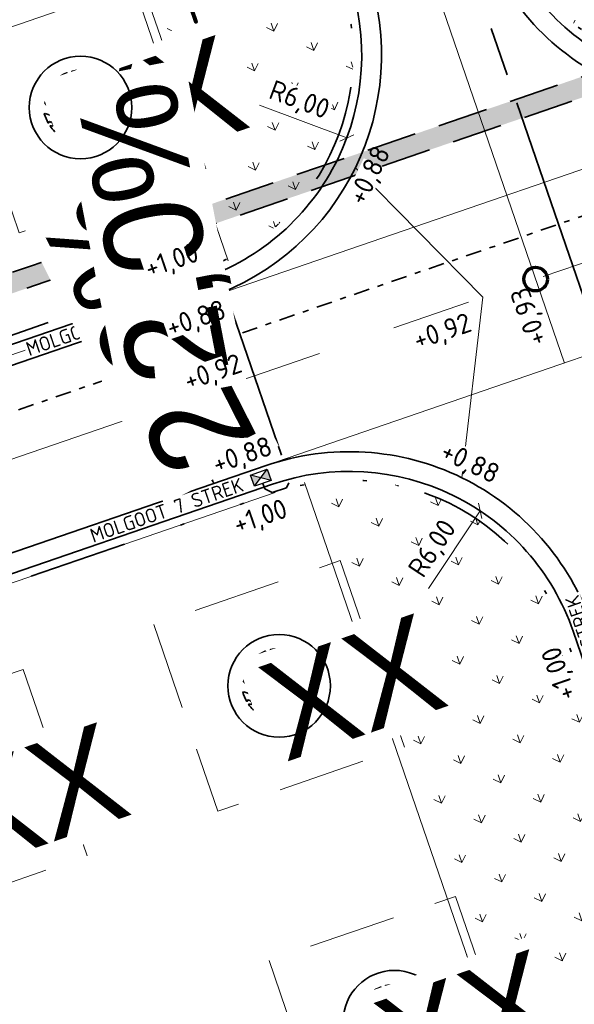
# Model space of a CAD drawing. Header units: metres. Extents: x 264779 to 275389, y 575281 to 580396.
# Tile 125 of 174: x 265442 to 265456, y 576994 to 577019. Entities that reach past the tile are written whole.
import ezdxf
from ezdxf.enums import TextEntityAlignment as Align

# ---------------------------------------------------------------- set-up
doc = ezdxf.new("R2018")
doc.units = ezdxf.units.M
doc.set_wipeout_variables(frame=1)
for name, pattern in [('AM-AS', [16, 10, -2, 2, -2]), ('B-WE-RI-HWA_HUISAANSLUITING_PVC_125-G', [10, 3.25, -0.75, 1.25, -0.75, 1.25, -0.75, 1.25, -0.75]), ('B-WE-RI-HWA_PVC_315-G', [10, 2, -1.125, 0.75, -1.125, 2, -1.125, 0.75, -1.125]), ('B-WE-VH-KANTOPSLUITING_TROTTOIRBAND_RWS_[AFMETINGEN1]-G', [10, 2.5, -1.5, 0, -1.5, 0, -1.5, 0, -1.5, 0, -1.5]), ('DASHED', [19.049999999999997, 12.7, -6.35]), ('HIDDEN', [9.524999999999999, 6.35, -3.175]), ('XX-CENTER', [8, 5, -1, 1, -1])]:
    doc.linetypes.add(name, pattern=pattern)
for name, color, linetype, lineweight in [('N-CO-AM-AS-G', 10, 'AM-AS', 9), ('N-OI-RI-ALGEMEEN-B.O.B.-T25', 7, 'Continuous', 25), ('N-OI-RI-ALGEMEEN-INFORMATIE-T25', 7, 'Continuous', 25), ('N-OI-RI-ALGEMEEN-VERHANG-T25', 7, 'Continuous', 25), ('N-WA-RI-DETAIL1-G', 1, 'HIDDEN', 18), ('N-WE-KL-TRACE-A', 7, 'Continuous', 25), ('N-WE-KL-TRACE-G', 7, 'DASHED', 35), ('N-WE-VH-GOOT_SBS-G', 40, 'Continuous', 35), ('N-WE-VH-KANTOPSLUITING_TROTTOIRBAND_RWS_110-220x250-G', 60, 'B-WE-VH-KANTOPSLUITING_TROTTOIRBAND_RWS_[AFMETINGEN1]-G', 35), ('N-WE-VH-KNIKLIJN_AANDUIDING-G', 30, 'Continuous', 18), ('N-WE-VH-VERHARDING_STRAATBAKSTEEN_DIKFORMAAT_KEPER-G', 40, 'Continuous', 35), ('N-XX-AL-HOOGTELABEL-T25-M', 7, 'Continuous', 25), ('X-XX-AL-AANPIJLING-T25', 7, 'Continuous', 25), ('X-XX-AL-PROFIELLIJN-S', 7, 'Continuous', 25), ('X-XX-AL-T18-1000', 10, 'Continuous', 18), ('X-XX-AL-VERKANTING_DAKPROFIEL-S', 7, 'Continuous', 25), ('X-XX-AL-VERWIJZING_DOORSNEDE-G', 7, 'XX-CENTER', 35)]:
    doc.layers.add(name, color=color, linetype=linetype, lineweight=lineweight)
for name, color, linetype, lineweight, true_color in [('N-GV-GR-BOOM-S', 7, 'Continuous', 35, 0x00a500), ('N-GV-GR-GRAS_BERMKRUIDENMENGSEL-A', 7, 'Continuous', 18, 0x00a500), ('N-OI-RI-BELUCHTINGSDRAINAGE_PVC_160-G', 3, 'B-WE-RI-DRAINAGE_PVC_160-G', 35, 0x00ff00), ('N-OI-RI-HWA_KOLKAANSLUITING_PVC_160-G', 150, 'B-WE-RI-HWA_HUISAANSLUITING_PVC_125-G', 35, 0x007fff), ('N-OI-RI-HWA_PVC_315-G', 150, 'B-WE-RI-HWA_PVC_315-G', 35, 0x007fff), ('N-WE-RI-HWA_KOLK-S', 150, 'Continuous', 25, 0x007fff)]:
    doc.layers.add(name, color=color, linetype=linetype, lineweight=lineweight, true_color=true_color)
doc.layers.add('X-XX-AL-HULPLAAG-G', color=6, linetype='Continuous', lineweight=18, plot=False)
doc.layers.add('X-XX-AL-T70-250', color=210, linetype='Continuous', lineweight=70, plot=False)
doc.styles.add('NLCS-ISO', font='NLCS-ISO.ttf')
doc.styles.add('NLCS-ISO-ANNOTATIVE-T18', font='NLCS-ISO.ttf', dxfattribs={"height": 1.8})
doc.styles.add('NLCS-ISO-ANNOTATIVE-T25', font='NLCS-ISO.ttf', dxfattribs={"height": 2.5})
doc.styles.add('NLCS-ISO-M1000-T25', font='NLCS-ISO.ttf', dxfattribs={"height": 2.5})
doc.styles.get("Standard").update_dxf_attribs({"font": 'arial.ttf'})
doc.linetypes.add('B-WE-RI-DRAINAGE_PVC_160-G', pattern='A,10.25,-3,[160,NLCS.shx,S=0.25,R=0,X=0,Y=0],-3.5,["o",Standard,S=1,R=0,X=-0.35,Y=-0.35],-3.25', length=20)
doc.dimstyles.new('NLCS-ANNOTATIVE-T25-SCHRAP', dxfattribs={"dimtxt": 2.5, "dimasz": 1.4, "dimexe": 2, "dimexo": 2, "dimgap": 0.7, "dimtad": 1, "dimzin": 0, "dimtxsty": 'NLCS-ISO-ANNOTATIVE-T25', "dimblk": 'OBLIQUE', "dimcen": 2.5, "dimdle": 2, "dimclrd": 256, "dimclre": 256, "dimclrt": 256, "dimadec": 1, "dimazin": 0, "dimtfac": 1, "dimtofl": 0, "dimtmove": 1, "dimatfit": 0, "dimldrblk": 'OBLIQUE', "dimfxl": 2, "dimfxlon": 1, "dimtfillclr": 256, "dimtolj": 1, "dimtzin": 0, "dimlwd": 18, "dimlwe": 18, "dimarcsym": 0})
pattern_1 = [(109.0885257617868, (229946.4539325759, 679547.0011022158), (-1.011904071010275, 0.4916046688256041), [0.2109375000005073, -1.38005275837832]), (64.0885257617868, (229946.4539325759, 679547.0011022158), (-1.011904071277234, 0.4916046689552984), [0.2109375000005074, -0.9140625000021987]), (154.0885257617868, (229946.4539325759, 679547.0011022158), (-0.4916046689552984, -1.011904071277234), [0.2109375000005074, -0.9140625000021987])]

# ---------------------------------------------------------------- blocks, each defined once
blk = doc.blocks.new('_Oblique')
at = {"color": 0, "linetype": 'ByBlock', "lineweight": -2}
blk.add_line((-0.5, -0.5), (0.5, 0.5), dxfattribs=at)
blk = doc.blocks.new('*D110')
at = {"layer": 'Defpoints', "color": 0, "transparency": 16777216}
for p in [(265448.8565380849, 577025.8618521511), (265449.5873357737, 577023.7338405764), (265387.1656538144, 577002.2971052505)]:
    blk.add_point(p, dxfattribs=at)
at = {"layer": 'X-XX-AL-AANPIJLING-T25', "lineweight": 18, "transparency": 16777216}
for p, q in [((265448.9864576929, 577025.4835389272), (265448.7266184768, 577026.2401653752)), ((265386.0565429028, 577004.2951972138), (265449.2348513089, 577025.9917717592)), ((265386.5647757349, 577004.046803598), (265386.3049365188, 577004.803430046))]:
    blk.add_line(p, q, dxfattribs=at)
at = {"layer": 'X-XX-AL-AANPIJLING-T25', "lineweight": 18, "transparency": 16777216, "xscale": 0.28, "yscale": 0.28, "zscale": 0.28}
for p, rotation in [((265448.8565380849, 577025.8618521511), 18.95339913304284), ((265386.4348561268, 577004.4251168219), 198.9533991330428)]:
    blk.add_blockref('_Oblique', p, dxfattribs=dict(at, rotation=rotation))
at = {"layer": 'X-XX-AL-AANPIJLING-T25', "transparency": 16777216, "insert": (265415.3136689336, 577014.8078467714), "char_height": 0.5, "attachment_point": 5, "rotation": 18.95339913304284, "style": 'NLCS-ISO-ANNOTATIVE-T25', "bg_fill": 3, "box_fill_scale": 1.1, "bg_fill_color": 256, "bg_fill_true_color": 13158600, "bg_fill_transparency": 0}
blk.add_mtext('\\A1;66,00', dxfattribs=at)
blk = doc.blocks.new('*U32')
h = blk.add_hatch(color=256)
h.dxf.hatch_style = 1
h.paths.add_polyline_path([(-3.653988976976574, 10.64005942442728), (0, 0), (3.653988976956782, -10.64005942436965), (2.364457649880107, 0.8119975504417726)])
at = {"flags": 128}
blk.add_lwpolyline([(-3.653988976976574, 10.64005942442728), (0, 0), (3.653988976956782, -10.64005942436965), (2.364457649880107, 0.8119975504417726)], close=True, dxfattribs=at)
at = {"lineweight": 30}
for tag, height, rotation, flags, p in [('HELLING_2', 2.499999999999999, 296.9533991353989, 50, (1.763949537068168, 10.71859738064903)), ('HELLING', 2.5, 280.9533991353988, 43, (6.608771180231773, -1.232821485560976))]:
    blk.add_attdef(tag, text='', height=height, rotation=rotation, dxfattribs=dict(at, flags=flags)).set_placement(p, align=Align.TOP_LEFT)
blk = doc.blocks.new('*D62')
at = {"layer": 'Defpoints', "color": 0, "transparency": 16777216}
for p in [(265454.0877326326, 577006.8171246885), (265450.7696512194, 577001.8180912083)]:
    blk.add_point(p, dxfattribs=at)
at = {"layer": 'X-XX-AL-AANPIJLING-T25', "lineweight": 18, "transparency": 16777216}
blk.add_line((265452.7798555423, 577004.8466723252), (265454.0877326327, 577006.8171246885), dxfattribs=at)
at = {"layer": 'X-XX-AL-AANPIJLING-T25', "lineweight": 18, "transparency": 16777216, "xscale": 0.28, "yscale": 0.28, "zscale": 0.28, "rotation": 56.4259969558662}
blk.add_blockref('_Oblique', (265454.0877326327, 577006.8171246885), dxfattribs=at)
at = {"layer": 'X-XX-AL-AANPIJLING-T25', "transparency": 16777216, "insert": (265452.9123544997, 577005.8419362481), "char_height": 0.5, "attachment_point": 5, "rotation": 56.425996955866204, "style": 'NLCS-ISO-ANNOTATIVE-T25', "bg_fill": 3, "box_fill_scale": 1.1, "bg_fill_color": 256, "bg_fill_true_color": 13158600, "bg_fill_transparency": 0}
blk.add_mtext('\\A1;R6,00', dxfattribs=at)
blk = doc.blocks.new('*D63')
at = {"layer": 'Defpoints', "color": 0, "transparency": 16777216}
for p in [(265445.0856683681, 577018.3692947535), (265450.7065994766, 577016.2704537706)]:
    blk.add_point(p, dxfattribs=at)
at = {"layer": 'X-XX-AL-AANPIJLING-T25', "lineweight": 18, "transparency": 16777216}
blk.add_line((265448.4910157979, 577017.0977469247), (265450.7065994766, 577016.2704537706), dxfattribs=at)
at = {"layer": 'X-XX-AL-AANPIJLING-T25', "lineweight": 18, "transparency": 16777216, "xscale": 0.28, "yscale": 0.28, "zscale": 0.28, "rotation": 339.5244995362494}
blk.add_blockref('_Oblique', (265450.7065994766, 577016.2704537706), dxfattribs=at)
at = {"layer": 'X-XX-AL-AANPIJLING-T25', "transparency": 16777216, "insert": (265449.4904125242, 577017.1942478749), "char_height": 0.5, "attachment_point": 5, "rotation": 339.5244995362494, "style": 'NLCS-ISO-ANNOTATIVE-T25', "bg_fill": 3, "box_fill_scale": 1.1, "bg_fill_color": 256, "bg_fill_true_color": 13158600, "bg_fill_transparency": 0}
blk.add_mtext('\\A1;R6,00', dxfattribs=at)
blk = doc.blocks.new('*D71')
at = {"layer": 'Defpoints', "color": 0, "transparency": 16777216}
for p in [(265453.0432443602, 576995.1976097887), (265457.3640554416, 576991.0346070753)]:
    blk.add_point(p, dxfattribs=at)
at = {"layer": 'X-XX-AL-AANPIJLING-T25', "lineweight": 18, "transparency": 16777216}
blk.add_line((265455.6609357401, 576992.6755239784), (265457.3640554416, 576991.0346070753), dxfattribs=at)
at = {"layer": 'X-XX-AL-AANPIJLING-T25', "lineweight": 18, "transparency": 16777216, "xscale": 0.28, "yscale": 0.28, "zscale": 0.28, "rotation": 316.0656423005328}
blk.add_blockref('_Oblique', (265457.3640554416, 576991.0346070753), dxfattribs=at)
at = {"layer": 'X-XX-AL-AANPIJLING-T25', "transparency": 16777216, "insert": (265456.616144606, 576992.366198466), "char_height": 0.5, "attachment_point": 5, "rotation": 316.06564230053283, "style": 'NLCS-ISO-ANNOTATIVE-T25', "bg_fill": 3, "box_fill_scale": 1.1, "bg_fill_color": 256, "bg_fill_true_color": 13158600, "bg_fill_transparency": 0}
blk.add_mtext('\\A1;R6,00', dxfattribs=at)
blk = doc.blocks.new('*U97')
blk.add_wipeout([(-1.125000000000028, 0.7499999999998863), (1.124999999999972, 0.7499999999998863), (1.124999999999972, -0.7499999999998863), (-1.125000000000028, -0.7499999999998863)])
h = blk.add_hatch(color=256)
h.dxf.hatch_style = 1
h.paths.add_polyline_path([(0, 0), (-1.124999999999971, 0.7499999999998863), (-1.124999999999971, -0.7499999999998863)])
h.paths.add_polyline_path([(1.124999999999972, -0.7499999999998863), (1.124999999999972, 0.7499999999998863), (5.551115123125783e-17, -1.110223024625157e-16)])
for p, q in [((-1.124999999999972, -0.7499999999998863), (1.124999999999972, 0.7499999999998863)), ((1.124999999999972, -0.7499999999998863), (-1.124999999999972, 0.7499999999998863))]:
    blk.add_line(p, q)
at = {"flags": 128}
blk.add_lwpolyline([(-1.124999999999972, -0.7499999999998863), (1.124999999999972, -0.7499999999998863), (1.124999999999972, 0.7499999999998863), (-1.124999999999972, 0.7499999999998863)], close=True, dxfattribs=at)
blk = doc.blocks.new('*U161')
at = {"flags": 128}
blk.add_lwpolyline([(-4.656612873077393e-10, 9.778887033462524e-09), (368.8513415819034, 126.6831231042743)], dxfattribs=at)
at = {"layer": 'N-OI-RI-ALGEMEEN-B.O.B.-T25', "lineweight": 30, "ltscale": 0.5, "oblique": 30, "flags": 5}
for tag, p in [('+0,00', (357.6876014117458, 122.3154371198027)), ('+0,01', (0.9027630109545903, -0.2210744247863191))]:
    blk.add_attdef(tag, text='', height=2.5, rotation=18.9551910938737, dxfattribs=at).set_placement(p, align=Align.TOP_LEFT)
at = {"layer": 'N-OI-RI-ALGEMEEN-INFORMATIE-T25', "lineweight": 30, "ltscale": 0.5, "oblique": 30, "flags": 5}
blk.add_attdef('BETON%%C160', text='', height=2.5, rotation=18.9551910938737, dxfattribs=at).set_placement((184.7186904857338, 66.58743839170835), align=Align.TOP_RIGHT)
at = {"layer": 'N-OI-RI-ALGEMEEN-VERHANG-T25', "lineweight": 30, "ltscale": 0.5, "oblique": 30, "flags": 5}
blk.add_attdef('1:1000', text='', height=2.5, rotation=18.9551910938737, dxfattribs=at).set_placement((172.0307491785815, 58.55238244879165), align=Align.TOP_LEFT)
blk = doc.blocks.new('*U178')
for points in [[(-3.003356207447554, 0.1820836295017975), (-3.004181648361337, -0.1679153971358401), (-0.1754122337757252, -0.1745867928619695), (-3.00706686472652, -2.99291644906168), (-0.1770747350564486, -2.999590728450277), (-0.1935835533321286, -9.999571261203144), (0.1464155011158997, -10.00037311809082), (0.1629243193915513, -3.000392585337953), (2.992916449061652, -3.007066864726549), (0.174586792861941, -0.1754122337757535), (2.999578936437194, -0.1820747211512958), (3.000404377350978, 0.1679243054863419)], [(53.00215396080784, 0.04999972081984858), (53.00132851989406, -0.299999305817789), (50.17577338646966, -0.2933354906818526), (52.99466603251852, -3.124991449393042), (50.16467390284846, -3.118317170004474), (50.1481650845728, -10.11829770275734), (49.80816603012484, -10.11749584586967), (49.82467484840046, -3.117515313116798), (46.99468271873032, -3.11084103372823), (49.82602347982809, -0.2925106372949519), (46.99756793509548, -0.2858399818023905), (46.9983933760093, 0.0641590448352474)]]:
    blk.add_hatch(color=256).paths.add_polyline_path(points)
at = {"linetype": 'Continuous'}
for points in [[(-3.004181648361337, -0.1679153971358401), (-2.32835199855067, -0.1695092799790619), (-0.175726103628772, -0.1745860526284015), (-0.9157091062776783, -0.9114000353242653), (-3.007066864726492, -2.99291644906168), (-0.17707473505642, -2.999590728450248), (-0.1935835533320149, -9.999571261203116), (0.1464155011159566, -10.00037311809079), (0.1629243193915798, -3.000392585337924), (2.99291644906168, -3.007066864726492), (1.583751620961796, -1.591239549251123), (0.1740238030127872, -0.1754109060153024), (2.999578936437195, -0.1820747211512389), (3.000404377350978, 0.1679243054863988), (-3.003356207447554, 0.1820836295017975)], [(53.00215396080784, 0.04999972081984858), (53.00132851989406, -0.299999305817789), (50.17577338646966, -0.2933354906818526), (52.99466603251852, -3.124991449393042), (50.16467390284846, -3.118317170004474), (50.1481650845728, -10.11829770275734), (49.80816603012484, -10.11749584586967), (49.82467484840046, -3.117515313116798), (46.99468271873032, -3.11084103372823), (49.82602347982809, -0.2925106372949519), (46.99756793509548, -0.2858399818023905), (46.9983933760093, 0.0641590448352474), (53.00215396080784, 0.04999972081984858)]]:
    blk.add_lwpolyline(points, dxfattribs=at)
at = {"layer": 'X-XX-AL-VERWIJZING_DOORSNEDE-G'}
blk.add_lwpolyline([(0, 0), (49.99986094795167, -0.1179201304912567)], dxfattribs=at)
at = {"char_height": 4.999999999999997, "attachment_point": 2, "rotation": 359.8648733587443, "style": 'NLCS-ISO', "bg_fill": 3, "box_fill_scale": 1.15, "bg_fill_color": 256, "bg_fill_transparency": 0}
for insert in [(-5.14709742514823, -5.093264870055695), (54.34959489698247, -5.242098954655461)]:
    blk.add_mtext('I', dxfattribs=dict(at, insert=insert))
blk = doc.blocks.new('BOOM')
blk.add_lwpolyline([(0.3987779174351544, 4.34424961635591), (0.4068101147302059, 4.353639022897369), (0.4144662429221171, 4.361840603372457), (0.4218039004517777, 4.36920935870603), (0.4288806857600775, 4.3761002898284), (0.4357541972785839, 4.382868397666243), (0.4424820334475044, 4.389868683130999), (0.4491217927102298, 4.397456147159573), (0.4557310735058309, 4.405985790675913), (0.4622602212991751, 4.41584358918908), (0.4682305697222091, 4.427539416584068), (0.4730561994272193, 4.441614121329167), (0.4761511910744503, 4.458608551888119), (0.4769296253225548, 4.479063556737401), (0.4748055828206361, 4.503519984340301), (0.4691931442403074, 4.53251868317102), (0.4381798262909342, 4.641635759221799, -0.5293802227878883), (0.4878173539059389, 4.700947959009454, -0.08713876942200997), (2.045227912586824, 4.26384220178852, -0.3723405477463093), (2.106244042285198, 4.123633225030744), (2.170159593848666, 3.797753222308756), (2.010102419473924, 3.638201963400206), (1.836640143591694, 3.674522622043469), (1.629119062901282, 3.518876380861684), (1.708541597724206, 3.321247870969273), (1.923431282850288, 3.252119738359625), (2.500306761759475, 3.384727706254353), (2.640982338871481, 3.307005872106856), (2.627193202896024, 3.183194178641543), (2.495602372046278, 3.102148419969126), (2.375976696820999, 2.711768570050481), (2.528988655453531, 2.461500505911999), (2.920617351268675, 3.085555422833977, -0.5046405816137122), (3.140271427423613, 2.894764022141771, 0.3319483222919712), (3.267157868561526, 2.693230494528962, 0.282007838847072), (3.681371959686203, 2.769398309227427), (3.648234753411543, 2.752252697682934, -0.5121558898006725), (3.837951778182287, 2.750751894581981, -0.1607604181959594), (4.697004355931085, -0.05169747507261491), (4.588986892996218, -0.1558635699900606), (4.588047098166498, -0.2709153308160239), (4.482533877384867, -0.2902863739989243), (4.495772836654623, -0.4037004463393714), (4.331532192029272, -0.3508312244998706), (4.281794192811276, -0.4787032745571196), (4.484321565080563, -0.6133576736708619), (4.547656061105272, -0.6635139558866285), (4.659341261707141, -0.5524494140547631, -0.1063709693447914), (4.001892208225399, -2.406679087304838), (3.41620020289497, -2.029217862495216), (3.307659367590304, -2.103838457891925), (3.238407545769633, -1.793056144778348), (3.029755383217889, -1.542788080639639), (2.787641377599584, -1.545155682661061), (2.793282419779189, -1.834767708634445), (2.609555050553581, -2.468733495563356), (2.637432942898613, -2.589627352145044), (2.770680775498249, -2.608685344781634), (3.623238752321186, -2.934605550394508, -0.2362982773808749), (-0.2075243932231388, -4.622307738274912, 0.1596250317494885), (-0.3199674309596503, -4.397955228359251, 0.3508021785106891), (-0.2902491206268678, -4.174571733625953, -0.5046405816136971), (-0.5531954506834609, -4.050038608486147), (-0.4892187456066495, -3.844850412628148), (-0.5969296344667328, -3.653208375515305), (-0.7390886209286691, -3.667472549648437), (-0.7604602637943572, -3.820534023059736), (-0.8683093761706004, -3.882888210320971), (-0.9959863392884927, -3.78527215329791), (-1.106231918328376, -3.203708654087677), (-1.190332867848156, -3.119737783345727), (-1.403219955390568, -3.12637517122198), (-1.462415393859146, -3.378935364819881), (-1.549165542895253, -3.406174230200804), (-1.630999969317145, -3.616835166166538), (-1.846968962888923, -3.501336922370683, 0.7335825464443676), (-1.768083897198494, -3.66274319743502, -0.8616245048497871), (-1.724211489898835, -3.805577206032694, 0.2799778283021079), (-1.883663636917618, -4.049792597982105), (-1.87702568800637, -4.059096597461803, -0.8270561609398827), (-2.035627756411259, -4.225184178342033, -0.1167741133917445), (-3.828223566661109, -2.356820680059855), (-3.79339575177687, -2.350307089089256), (-3.76493396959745, -2.342410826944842), (-3.742092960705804, -2.333415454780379), (-3.724127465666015, -2.323604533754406), (-3.710292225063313, -2.313261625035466), (-3.69984197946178, -2.302670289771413), (-3.692031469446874, -2.292114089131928), (-3.473611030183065, -2.013538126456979), (-3.468919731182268, -2.003820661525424), (-3.465085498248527, -1.994495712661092), (-3.461816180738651, -1.985353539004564), (-3.458819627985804, -1.976184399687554), (-3.455803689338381, -1.966778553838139), (-3.452476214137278, -1.956926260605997), (-3.448545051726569, -1.946417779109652), (-3.443718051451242, -1.935043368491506), (-3.437803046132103, -1.922657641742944), (-3.43100780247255, -1.909372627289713), (-3.423640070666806, -1.895364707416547), (-3.416007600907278, -1.88081026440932), (-3.408418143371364, -1.865885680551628), (-3.401179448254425, -1.850767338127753), (-3.394599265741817, -1.835631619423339), (-3.388985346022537, -1.820654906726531), (-3.384593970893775, -1.806019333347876), (-3.381475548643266, -1.791930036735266), (-3.379629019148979, -1.778597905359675), (-3.379053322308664, -1.766233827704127), (-3.379747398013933, -1.755048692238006), (-3.381710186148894, -1.745253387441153), (-3.384940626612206, -1.737058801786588), (-3.389437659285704, -1.730675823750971), (-3.395177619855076, -1.726207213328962), (-3.402046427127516, -1.723323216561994), (-3.409907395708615, -1.721585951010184), (-3.418623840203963, -1.720557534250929), (-3.428059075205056, -1.719800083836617), (-3.43807641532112, -1.718875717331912), (-3.44853917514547, -1.717346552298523), (-3.459310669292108, -1.714774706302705), (-3.470277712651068, -1.71082271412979), (-3.481421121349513, -1.705554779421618), (-3.492745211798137, -1.699135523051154), (-3.50425430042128, -1.691729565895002), (-3.515952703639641, -1.683501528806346), (-3.527844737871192, -1.674616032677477), (-3.539934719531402, -1.665237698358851), (-3.552226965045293, -1.655531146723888), (-3.564698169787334, -1.645612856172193), (-3.577214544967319, -1.635406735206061), (-3.589614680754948, -1.624788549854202), (-3.601737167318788, -1.613634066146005), (-3.825925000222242, -1.870157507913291), (-3.837007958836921, -1.857557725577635), (-3.847329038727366, -1.844048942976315), (-3.856726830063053, -1.829506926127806), (-3.865489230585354, -1.814105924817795), (-3.875701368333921, -1.799214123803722), (-3.88989767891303, -1.786498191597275), (-3.910612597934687, -1.777624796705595), (-3.94038056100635, -1.774260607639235), (-3.981736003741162, -1.778072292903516), (-4.037213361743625, -1.790726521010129), (-4.109347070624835, -1.813889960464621, -0.04099741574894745), (-4.417328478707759, -0.9470890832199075), (-4.257176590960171, -0.9746547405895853), (-4.114496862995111, -1.066137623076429), (-4.038465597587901, -0.9972947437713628), (-3.94700318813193, -0.8546361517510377), (-4.034588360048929, -0.7207480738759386), (-3.985542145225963, -0.5229899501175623), (-4.167342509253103, -0.5080714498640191), (-4.289085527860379, -0.3901508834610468), (-4.510309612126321, -0.5348354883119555, -0.05814040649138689), (-4.5988862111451, 0.7644784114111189), (-4.47324192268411, 0.7395528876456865), (-3.963079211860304, 0.335541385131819), (-3.742832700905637, 0.4119701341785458), (-2.884168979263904, 0.6385843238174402), (-2.811019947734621, 0.9221287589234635), (-3.142900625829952, 1.054281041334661), (-3.193741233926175, 1.162956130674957), (-3.799705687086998, 1.460400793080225), (-3.813162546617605, 1.63068809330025), (-4.017955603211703, 1.804271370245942), (-4.101227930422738, 1.972836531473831), (-3.961329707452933, 2.192710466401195), (-3.648771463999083, 2.241643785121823), (-3.364856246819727, 2.427282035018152), (-3.361664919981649, 2.618591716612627), (-3.538710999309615, 2.827212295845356), (-3.491690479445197, 2.915399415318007), (-3.56178316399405, 3.051834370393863, -0.1342797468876), (-1.53434658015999, 4.457609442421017, -0.5417265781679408), (-1.472156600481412, 4.40997469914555), (-1.482215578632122, 4.277483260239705), (-1.480081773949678, 4.208620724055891), (-1.470720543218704, 4.155952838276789), (-1.455714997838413, 4.116594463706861), (-1.436648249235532, 4.087660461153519), (-1.415103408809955, 4.066265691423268), (-1.392663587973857, 4.049525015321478), (-1.370911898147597, 4.034553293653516), (-1.351100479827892, 4.019063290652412), (-1.33315758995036, 4.003159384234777), (-1.316680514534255, 3.987543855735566), (-1.301266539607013, 3.972918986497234), (-1.286512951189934, 3.959987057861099), (-1.272017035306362, 3.949450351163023), (-1.25737607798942, 3.942011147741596), (-1.242187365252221, 3.938371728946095), (-1.226133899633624, 3.938974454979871), (-1.209241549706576, 3.943222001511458), (-1.191621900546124, 3.950257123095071), (-1.173386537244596, 3.959222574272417), (-1.154647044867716, 3.969261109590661), (-1.135515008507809, 3.979515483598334), (-1.116102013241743, 3.989128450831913), (-1.096519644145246, 3.997242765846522), (-1.076885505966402, 4.003246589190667), (-1.057341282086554, 4.007509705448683), (-1.038034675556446, 4.010647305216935), (-1.019113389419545, 4.013274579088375), (-1.000725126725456, 4.016006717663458), (-0.9830175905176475, 4.019458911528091), (-0.9661384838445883, 4.024246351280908), (-0.9502355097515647, 4.030984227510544), (-0.9354276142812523, 4.04011654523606), (-0.9217187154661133, 4.051402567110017), (-0.909083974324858, 4.064430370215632), (-0.8974985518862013, 4.078788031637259), (-0.8877237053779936, 3.986718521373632), (-0.8669159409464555, 3.962948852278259), (-0.7688214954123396, 3.796562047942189), (-0.5630461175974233, 3.684102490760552), (-0.8545067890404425, 4.156201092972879), (-0.8491501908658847, 4.170546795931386), (-0.8454482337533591, 4.184469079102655), (-0.8437656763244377, 4.198121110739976), (-0.8444672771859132, 4.211656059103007), (-0.8479177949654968, 4.225227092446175), (-0.8544819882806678, 4.238987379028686), (-0.8645246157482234, 4.253090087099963), (-0.8783150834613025, 4.267823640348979), (-0.8957413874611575, 4.284017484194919), (-0.9165961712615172, 4.302636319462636), (-0.9406720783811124, 4.324644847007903), (-0.96776175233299, 4.351007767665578), (-0.9976578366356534, 4.382689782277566), (-1.030152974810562, 4.420655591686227), (-1.10569949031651, 4.518565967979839, -0.5431042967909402), (-1.079694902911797, 4.592575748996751, -0.04676559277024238), (-0.2159664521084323, 4.718149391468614, -0.3851675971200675), (-0.1673587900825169, 4.678487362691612), (-0.1404077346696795, 4.501466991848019), (-0.1270176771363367, 4.446162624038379), (-0.112003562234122, 4.407440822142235), (-0.09572821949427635, 4.382290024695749), (-0.07855447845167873, 4.367698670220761), (-0.0608451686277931, 4.360655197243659), (-0.04296311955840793, 4.35814804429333), (-0.02527116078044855, 4.357165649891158), (-0.008065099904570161, 4.355231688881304), (0.008627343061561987, 4.352010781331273), (0.02484547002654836, 4.347702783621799), (0.04062858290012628, 4.342507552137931), (0.05601598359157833, 4.336624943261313), (0.07104697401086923, 4.330254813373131), (0.08576085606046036, 4.323597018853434), (0.1001969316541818, 4.316851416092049), (0.1143637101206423, 4.310171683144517), (0.1281465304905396, 4.303526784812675), (0.1413999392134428, 4.296839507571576), (0.1539784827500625, 4.290032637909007), (0.1657367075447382, 4.283028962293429), (0.1765291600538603, 4.275751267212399), (0.1862103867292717, 4.2681223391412), (0.1946349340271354, 4.260064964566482), (0.2017367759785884, 4.251567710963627), (0.2077675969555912, 4.242882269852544), (0.2130585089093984, 4.23432611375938), (0.2179406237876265, 4.226216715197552), (0.2227450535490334, 4.218871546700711), (0.2278029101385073, 4.212608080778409), (0.2334453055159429, 4.207743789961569), (0.2400033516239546, 4.204596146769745), (0.2477214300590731, 4.203414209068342), (0.2564970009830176, 4.20417337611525), (0.2661407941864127, 4.20678063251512), (0.2764635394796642, 4.211142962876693), (0.2872759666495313, 4.217167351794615), (0.2983888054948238, 4.224760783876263), (0.3096127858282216, 4.233830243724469), (0.3207586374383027, 4.244282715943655), (0.3316651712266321, 4.255981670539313), (0.3422835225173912, 4.268616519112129), (0.352592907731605, 4.281833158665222), (0.3625725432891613, 4.29527748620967), (0.3722016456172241, 4.308595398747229), (0.3814594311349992, 4.321432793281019), (0.3903251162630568, 4.33343556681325)], format="xyb", close=True)
blk.add_circle((0, 0), 0.1382965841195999)
at = {"lineweight": 30, "flags": 104}
blk.add_attdef('01', text='', height=1.8, dxfattribs=at).set_placement((-2.447075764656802, 3.093546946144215), align=Align.TOP_LEFT)

msp = doc.modelspace()

# ---------------------------------------------------------------- hatches: boundary and pattern name
at = {"layer": 'N-GV-GR-GRAS_BERMKRUIDENMENGSEL-A'}
h = msp.add_hatch(dxfattribs=at)
h.set_pattern_fill('AGR-KRUIDEN', color=256, scale=0.562500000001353, pattern_type=2)
h.set_pattern_definition(pattern_1)
h.paths.add_polyline_path([(265448.2787013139, 577026.8671145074, 0.3751005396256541), (265441.6896203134, 577030.6597404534), (265447.6835448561, 577013.2060169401, 0.3751005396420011), (265450.5522944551, 577020.2466330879)])
h = msp.add_hatch(dxfattribs=at)
h.set_pattern_fill('AGR-KRUIDEN', color=256, scale=0.562500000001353, pattern_type=2)
h.set_pattern_definition(pattern_1)
edge = h.paths.add_edge_path()
edge.add_line((265454.4267722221, 577022.634523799), (265454.7515712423, 577021.6887407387))
edge.add_arc((265460.218197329, 577023.566079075), 5.780000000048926, 198.9533991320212, 288.9533991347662)
edge.add_line((265462.0955356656, 577018.0994529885), (265464.9769165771, 577019.0889713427))
edge.add_line((265464.9769165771, 577019.0889713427), (265464.4895201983, 577020.5075780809))
edge.add_line((265464.4895201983, 577020.5075780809), (265461.6083371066, 577019.5181276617))
edge.add_arc((265460.2181973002, 577023.5660791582), 4.279999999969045, 198.9533991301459, 288.95339913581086, ccw=False)
edge.add_arc((265459.380897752, 577023.6902087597), 3.549830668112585, 205.2504035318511, 301.1768377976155)
edge.add_line((265461.2185782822, 577020.6530673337), (265463.8856208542, 577022.2668124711))
edge.add_line((265463.8856208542, 577022.2668124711), (265466.4546995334, 577021.8168510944))
edge.add_line((265466.4546995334, 577021.8168510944), (265464.9304699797, 577026.2223810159))
edge.add_line((265464.9304699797, 577026.2223810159), (265464.9243697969, 577026.2395888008))
edge.add_line((265464.9243697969, 577026.2395888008), (265454.4267722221, 577022.634523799))
h = msp.add_hatch(dxfattribs=at)
h.set_pattern_fill('AGR-KRUIDEN', color=256, scale=0.562500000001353, pattern_type=2)
h.set_pattern_definition(pattern_1)
h.paths.add_polyline_path([(265449.6471963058, 577007.4880554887), (265455.6411208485, 576990.0343319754, 0.3751005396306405), (265458.5098704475, 576997.074948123), (265456.2362773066, 577003.6954295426, 0.3751005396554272)])
at = {"layer": 'N-WE-KL-TRACE-A'}
h = msp.add_hatch(dxfattribs=at)
h.set_pattern_fill('DOTS', color=256, scale=0.5, angle=-0.06904606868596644)
h.set_pattern_definition([(19.01947969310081, (53607.36198386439, 115305.8521389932), (0.0233067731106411, 0.1759509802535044), [0, -0.15875])])
h.paths.add_polyline_path([(265327.7550558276, 576975.2739278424), (265328.2844766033, 576973.7323061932), (265330.6489358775, 576974.5442990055), (265330.811333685, 576974.0714124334), (265328.4468761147, 576973.2594146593), (265331.0257819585, 576965.7498924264), (265333.3902396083, 576966.5618899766), (265333.5526391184, 576966.0889984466), (265330.7152899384, 576965.1146013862), (265327.2821642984, 576975.1115283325), (265302.249926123, 576966.5150046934), (265296.3305568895, 576983.9366408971), (265248.5429066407, 576967.4441912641), (265253.8439944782, 576952.0840393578), (265253.3713505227, 576951.9209207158), (265248.0702626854, 576967.2810726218), (265234.3635897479, 576962.5506326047), (265234.2004711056, 576963.0232765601), (265259.959607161, 576971.9132565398), (265257.0724071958, 576980.2790545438), (265257.5450511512, 576980.4421731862), (265260.4322511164, 576972.076375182), (265286.900312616, 576981.2110191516), (265284.0131126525, 576989.5768171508), (265284.4857566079, 576989.7399357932), (265287.3729565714, 576981.374137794), (265296.169700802, 576984.4100657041), (265285.3528209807, 577016.2458471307), (265286.9151049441, 577016.7766661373), (265303.2796546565, 576968.6132182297), (265380.1514362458, 576995.0123793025), (265363.7853766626, 577042.6687481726), (265365.3459187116, 577043.2046665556), (265374.8911988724, 577015.4097419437), (265455.3517203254, 577043.0413412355), (265455.8875573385, 577041.4810361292), (265375.4271172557, 577013.8491998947), (265382.7773199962, 576992.4461265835), (265464.4897470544, 577020.5076558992), (265464.6521448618, 577020.034769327), (265462.2876872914, 577019.222771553), (265464.8665931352, 577011.71324932), (265467.231050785, 577012.5252468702), (265467.3934502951, 577012.0523553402), (265464.5561011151, 577011.0779582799), (265461.8147957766, 577019.0603719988), (265382.9397195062, 576991.9732350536), (265393.0300972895, 576962.5874087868), (265427.3383926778, 576974.3693673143), (265424.6274317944, 576982.2671445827), (265426.1879756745, 576982.8030576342), (265428.8989365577, 576974.9052803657), (265473.5102490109, 576990.2254420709), (265474.049848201, 576988.66616275), (265393.5660277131, 576961.0268316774), (265400.9270882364, 576939.5957721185), (265399.3665461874, 576939.0598537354), (265392.0054838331, 576960.4909186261), (265390.5868075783, 576960.0037249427), (265390.0508771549, 576961.5643020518), (265391.4695534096, 576962.0514957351), (265380.6873546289, 576993.4518372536), (265356.2798728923, 576985.0698662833), (265359.7129985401, 576975.0729393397), (265356.8756493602, 576974.0985422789), (265356.7132498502, 576974.571433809), (265359.0777074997, 576975.3834313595), (265356.4988016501, 576982.8929535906), (265354.1343439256, 576982.0809562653), (265353.9719461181, 576982.5538428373), (265356.3364021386, 576983.3658451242), (265355.8069813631, 576984.9074667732)])

# ---------------------------------------------------------------- linework, layer by layer
at = {"layer": 'N-CO-AM-AS-G'}
for points in [[(265380.8657960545, 577012.1749021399), (265447.7799475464, 577035.1544328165), (265463.2079010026, 576990.2297374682), (265396.2937495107, 576967.2502067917)], [(265289.2283891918, 576955.5934912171), (265507.8090874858, 577030.6580590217)]]:
    msp.add_lwpolyline(points, dxfattribs=at)
at = {"layer": 'N-OI-RI-HWA_KOLKAANSLUITING_PVC_160-G', "flags": 128}
msp.add_lwpolyline([(265456.0735722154, 577014.0830339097), (265458.9390347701, 577005.7390864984), (265459.1296222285, 577005.6459384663), (265459.9808278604, 577005.9382550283), (265460.1714151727, 577005.8451074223), (265460.2948388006, 577005.4857098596), (265460.2016911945, 577005.2951225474), (265460.0598237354, 577005.246402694)], dxfattribs=at)
at = {"layer": 'N-WA-RI-DETAIL1-G', "ltscale": 0.35, "flags": 128}
for points in [[(265440.7791032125, 577018.5942842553), (265442.403098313, 577013.8653689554), (265447.1320136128, 577015.489364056), (265445.5080185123, 577020.2182793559)], [(265445.8134880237, 577003.9346468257), (265447.4374831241, 576999.2057315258), (265452.166398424, 577000.8297266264), (265450.5424033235, 577005.5586419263)], [(265437.7743320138, 577001.1738551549), (265439.3983271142, 576996.444939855), (265444.127242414, 576998.0689349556), (265442.5032473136, 577002.7978502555)], [(265448.7366792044, 576995.4225992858), (265450.3606743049, 576990.693683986), (265455.0895896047, 576992.3176790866), (265453.4655945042, 576997.0465943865)]]:
    msp.add_lwpolyline(points, close=True, dxfattribs=at)
at = {"layer": 'N-WE-KL-TRACE-G', "ltscale": 0.1}
msp.add_lwpolyline([(265382.7773199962, 576992.4461265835), (265464.4897470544, 577020.5076558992), (265464.6521448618, 577020.034769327), (265462.2876872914, 577019.222771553), (265464.8665931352, 577011.71324932), (265467.231050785, 577012.5252468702), (265467.3934502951, 577012.0523553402), (265464.5561011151, 577011.0779582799), (265461.8147957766, 577019.0603719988), (265382.9397195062, 576991.9732350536)], dxfattribs=at)
at = {"layer": 'N-WE-VH-GOOT_SBS-G', "flags": 128}
for points in [[(265387.8657932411, 576998.7189540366), (265385.5922001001, 577005.3394354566, -0.4142135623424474), (265389.6285963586, 577013.5982189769), (265440.7008815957, 577031.1373660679, -0.4142135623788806), (265448.9596651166, 577027.1009698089), (265451.2332582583, 577020.4804883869, -0.4142135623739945), (265447.1968619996, 577012.2217048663), (265396.124576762, 576994.6825577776, -0.4142135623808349)], [(265389.7909958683, 577013.1253274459), (265440.8632811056, 577030.6644745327, -0.4142135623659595), (265448.4867735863, 577026.9385702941), (265450.7603667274, 577020.3180888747, -0.4142135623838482), (265447.0344624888, 577012.6945963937), (265395.9621772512, 576995.1554493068, -0.4142135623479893), (265388.3386847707, 576998.8813535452), (265386.0650916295, 577005.5018349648, -0.4142135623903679)], [(265454.5434989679, 577021.6172849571), (265454.5434989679, 577021.617284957, 0.4142135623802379), (265462.1669914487, 577017.891380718), (265465.0484013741, 577018.880909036), (265465.2108008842, 577018.408017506), (265462.3293909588, 577017.418489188, -0.4142135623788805), (265454.0706074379, 577021.454885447)], [(265404.0821527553, 576971.5108728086), (265455.1544379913, 576989.050019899, 0.4142135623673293), (265459.19083425, 576997.3088034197), (265456.917241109, 577003.9292848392, 0.4142135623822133), (265448.6584575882, 577007.965681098), (265397.5861723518, 576990.4265340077, 0.4142135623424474), (265393.5497760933, 576982.1677504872), (265395.8233692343, 576975.5472690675, 0.4142135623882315)]]:
    msp.add_lwpolyline(points, format="xyb", close=True, dxfattribs=at)
msp.add_lwpolyline([(265448.8208570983, 577007.4927895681), (265397.7485718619, 576989.9536424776, 0.4142135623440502), (265394.0226676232, 576982.3301499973), (265396.2962607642, 576975.7096685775, 0.4142135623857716), (265403.9197532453, 576971.9837643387), (265454.9920384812, 576989.522911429, 0.4142135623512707), (265458.71794272, 576997.1464039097), (265456.444349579, 577003.7668853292, 0.414213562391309), (265448.8208570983, 577007.4927895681)], format="xyb", dxfattribs=at)
at = {"layer": 'N-WE-VH-KANTOPSLUITING_TROTTOIRBAND_RWS_110-220x250-G', "ltscale": 0.9999899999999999, "flags": 128}
for points in [[(265389.8624516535, 577012.9172551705), (265440.9347368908, 577030.4564022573, -0.4142135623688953), (265448.2787013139, 577026.8671145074), (265450.552294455, 577020.246633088, -0.4142135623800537), (265446.9630067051, 577012.9026686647), (265395.8907214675, 576995.3635215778, -0.4142135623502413), (265388.5467570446, 576998.9528093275), (265386.2731639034, 577005.5732907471, -0.4142135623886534)], [(265403.8482974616, 576972.1918366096), (265454.9205826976, 576989.7309837, 0.4142135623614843), (265458.5098704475, 576997.074948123), (265456.2362773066, 577003.6954295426, 0.4142135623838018), (265448.8923128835, 577007.2847172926), (265397.8200276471, 576989.7455702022, 0.4142135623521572), (265394.2307398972, 576982.4016057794), (265396.5043330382, 576975.7811243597, 0.4142135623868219)]]:
    msp.add_lwpolyline(points, format="xyb", close=True, dxfattribs=at)
at = {"layer": 'N-WE-VH-KNIKLIJN_AANDUIDING-G', "ltscale": 0.75}
msp.add_lwpolyline([(265453.6238143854, 577007.6579330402), (265454.1556698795, 577012.2325043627), (265450.9255102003, 577015.51513159)], dxfattribs=at)
at = {"layer": 'N-WE-VH-VERHARDING_STRAATBAKSTEEN_DIKFORMAAT_KEPER-G', "flags": 128}
for points in [[(265367.9071301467, 577042.9819122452), (265383.6097694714, 576997.2573584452, -0.4142135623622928), (265379.5733732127, 576988.9985749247), (265354.6929999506, 576980.454204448), (265356.1545955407, 576976.1981806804), (265381.0349688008, 576984.7425511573, -0.4142135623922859), (265389.2937523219, 576980.7061548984), (265403.4046240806, 576939.6166897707), (265407.660561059, 576941.0786125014), (265401.0201535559, 576960.4147401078, -0.4142135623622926), (265405.0565498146, 576968.6735236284), (265465.113774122, 576989.2982614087), (265459.7545902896, 577004.9036818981, -0.4142135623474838), (265463.790986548, 577013.1624654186), (265466.6723964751, 577014.1519937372), (265465.2108008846, 577018.4080175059), (265462.3293909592, 577017.4184891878, -0.4142135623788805), (265454.0706074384, 577021.4548854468), (265448.711423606, 577037.0603059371), (265388.6541992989, 577016.4355681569, -0.4142135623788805), (265380.395415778, 577020.4719644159), (265372.1631539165, 577044.4435078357)], [(265387.8657932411, 576998.7189540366), (265385.5922001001, 577005.3394354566, -0.4142135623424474), (265389.6285963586, 577013.5982189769), (265440.7008815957, 577031.1373660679, -0.4142135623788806), (265448.9596651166, 577027.1009698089), (265451.2332582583, 577020.4804883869, -0.4142135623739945), (265447.1968619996, 577012.2217048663), (265396.124576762, 576994.6825577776, -0.4142135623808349)], [(265404.0821527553, 576971.5108728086), (265455.1544379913, 576989.050019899, 0.4142135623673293), (265459.19083425, 576997.3088034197), (265456.917241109, 577003.9292848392, 0.4142135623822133), (265448.6584575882, 577007.965681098), (265397.5861723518, 576990.4265340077, 0.4142135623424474), (265393.5497760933, 576982.1677504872), (265395.8233692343, 576975.5472690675, 0.4142135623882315)]]:
    msp.add_lwpolyline(points, format="xyb", close=True, dxfattribs=at)
at = {"layer": 'X-XX-AL-HULPLAAG-G'}
for points in [[(265288.4975913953, 576957.7215031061), (265312.1127161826, 576965.831364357), (265325.1456067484, 576970.3070948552), (265343.0314949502, 576976.4494325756), (265360.262531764, 576982.3668824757), (265372.8414464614, 576986.686709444), (265451.3243783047, 577013.6391686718), (265466.2866663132, 577018.7774891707), (265498.027145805, 577029.6777442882), (265507.0782896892, 577032.7860709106)], [(265289.9591869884, 576953.4654793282), (265313.5743117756, 576961.5753405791), (265326.607202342, 576966.0510710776), (265344.493090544, 576972.193408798), (265361.7241273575, 576978.110858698), (265374.3030420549, 576982.4306856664), (265452.7859738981, 577009.3831448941), (265467.7482619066, 577014.521465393), (265499.4887413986, 577025.4217205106), (265508.5398852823, 577028.5300471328)]]:
    msp.add_lwpolyline(points, dxfattribs=at)
at = {"layer": 'X-XX-AL-HULPLAAG-G', "flags": 128}
for points in [[(265447.7007174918, 577013.1560119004), (265441.6724476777, 577030.7097454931)], [(265455.6582934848, 576989.9843269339), (265449.6300236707, 577007.5380605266)]]:
    msp.add_lwpolyline(points, dxfattribs=at)
at = {"layer": 'X-XX-AL-T70-250'}
msp.add_circle((265455.4939242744, 577012.6920851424), 0.3, dxfattribs=at)

# ---------------------------------------------------------------- block references
at = {"layer": 'N-GV-GR-BOOM-S'}
ref = msp.add_blockref('BOOM', (265440.950787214, 576999.6213950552), dxfattribs=dict(at, xscale=0.2, yscale=0.2, zscale=0.2, rotation=19.0885257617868))
lines = msp.add_mtext('XX', dxfattribs={"layer": '0', "insert": (265440.2859471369, 577000.046031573), "char_height": 2.5, "attachment_point": 1, "rotation": 19.088525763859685, "bg_fill": 3, "box_fill_scale": 1.125, "bg_fill_color": 256, "bg_fill_transparency": 0})
ref.add_attrib('01', '', (265440.2859471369, 577000.046031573)).embed_mtext(lines)

# ---------------------------------------------------------------- next in the draw order: block references
at = {"layer": 'N-WE-RI-HWA_KOLK-S', "yscale": 0.2, "zscale": 0.2}
for p, xscale, rotation in [((265446.9028610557, 577012.3850708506), 0.2, 198.9533991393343), ((265448.5268561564, 577007.6561555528), -0.2, 18.95339914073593)]:
    msp.add_blockref('*U97', p, dxfattribs=dict(at, xscale=xscale, rotation=rotation))

# ---------------------------------------------------------------- next in the draw order: texts
at = {"layer": 'X-XX-AL-T18-1000', "insert": (265457.062949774, 577002.7352886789), "char_height": 0.3599999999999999, "width": 4.0716, "attachment_point": 5, "rotation": 108.95339914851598, "style": 'NLCS-ISO-ANNOTATIVE-T18', "bg_fill": 3, "box_fill_scale": 1.1, "bg_fill_color": 256, "bg_fill_transparency": 0}
msp.add_mtext('MOLGOOT 7 STREK', dxfattribs=at)

# ---------------------------------------------------------------- next in the draw order: dimensions: what is measured, and where the dimension line sits
at = {"layer": 'X-XX-AL-AANPIJLING-T25'}
for center, mpoint, picture, middle in [((265445.0856683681, 577018.3692947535), (265450.7065994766, 577016.2704537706), '*D63', (265449.3364975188, 577016.7820462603)), ((265450.7696512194, 577001.8180912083), (265454.0877326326, 577006.8171246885), '*D62', (265453.2789502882, 577005.5986102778)), ((265453.0432443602, 576995.1976097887), (265457.3640554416, 576991.0346070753), '*D71', (265456.3108577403, 576992.0493389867))]:
    dim = msp.add_radius_dim(center=center, mpoint=mpoint, dimstyle='NLCS-ANNOTATIVE-T25-SCHRAP', override={"dimtfill": 1}, dxfattribs=at)
    dim.commit()
    dim.dimension.update_dxf_attribs({"geometry": picture, "text_midpoint": middle, "dimtype": 164})

# ---------------------------------------------------------------- next in the draw order: linework, layer by layer
at = {"layer": 'N-OI-RI-BELUCHTINGSDRAINAGE_PVC_160-G'}
msp.add_circle((265451.9131344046, 576993.8701391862), 1.3, dxfattribs=at)
at = {"layer": 'N-OI-RI-HWA_KOLKAANSLUITING_PVC_160-G', "flags": 128}
for points in [[(265447.9926817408, 577011.3052372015), (265447.4485538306, 577012.8896691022), (265447.2579665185, 577012.9828167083), (265446.8985689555, 577012.8593930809), (265446.8054213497, 577012.6688057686), (265446.8541412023, 577012.5269383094)], [(265447.9926817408, 577011.3052372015), (265449.2674283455, 577007.5932839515), (265449.1742807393, 577007.4026966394), (265448.8148831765, 577007.2792730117), (265448.6242958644, 577007.3724206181), (265448.5755760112, 577007.5142880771)]]:
    msp.add_lwpolyline(points, dxfattribs=at)
at = {"layer": 'N-WE-VH-KANTOPSLUITING_TROTTOIRBAND_RWS_110-220x250-G', "ltscale": 0.9999899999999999, "flags": 128}
msp.add_lwpolyline([(265464.9769455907, 577019.0889813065), (265462.0955356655, 577018.0994529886, -0.4142135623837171), (265454.7515712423, 577021.6887407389), (265449.1585321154, 577037.9751250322), (265448.8085923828, 577037.8549493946)], format="xyb", dxfattribs=at)
at = {"layer": 'X-XX-AL-HULPLAAG-G'}
for p, q in [((265396.2561781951, 576994.9920833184), (265446.9028610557, 577012.3850708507)), ((265396.2561781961, 576994.9920833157), (265446.9028610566, 577012.385070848))]:
    msp.add_line(p, q, dxfattribs=at)

# ---------------------------------------------------------------- next in the draw order: block references
at = {"layer": 'N-GV-GR-BOOM-S'}
ref = msp.add_blockref('BOOM', (265443.9555584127, 577017.0418241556), dxfattribs=dict(at, xscale=0.2, yscale=0.2, zscale=0.2, rotation=19.0885257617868))
lines = msp.add_mtext('XX', dxfattribs={"layer": '0', "insert": (265443.2907183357, 577017.4664606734), "char_height": 2.5, "attachment_point": 1, "rotation": 19.088525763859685, "bg_fill": 3, "box_fill_scale": 1.125, "bg_fill_color": 256, "bg_fill_transparency": 0})
ref.add_attrib('01', '', (265443.2907183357, 577017.4664606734)).embed_mtext(lines)
ref = msp.add_blockref('BOOM', (265448.9899432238, 577002.382186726), dxfattribs=dict(at, xscale=0.2, yscale=0.2, zscale=0.2, rotation=19.0885257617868))
lines = msp.add_mtext('XX', dxfattribs={"layer": '0', "insert": (265448.3251031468, 577002.8068232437), "char_height": 2.5, "attachment_point": 1, "rotation": 19.088525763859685, "bg_fill": 3, "box_fill_scale": 1.125, "bg_fill_color": 256, "bg_fill_transparency": 0})
ref.add_attrib('01', '', (265448.3251031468, 577002.8068232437)).embed_mtext(lines)
ref = msp.add_blockref('BOOM', (265451.9131344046, 576993.8701391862), dxfattribs=dict(at, xscale=0.2, yscale=0.2, zscale=0.2, rotation=19.0885257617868))
lines = msp.add_mtext('XX', dxfattribs={"layer": '0', "insert": (265451.2482943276, 576994.2947757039), "char_height": 2.5, "attachment_point": 1, "rotation": 19.088525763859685, "bg_fill": 3, "box_fill_scale": 1.125, "bg_fill_color": 256, "bg_fill_transparency": 0})
ref.add_attrib('01', '', (265451.2482943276, 576994.2947757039)).embed_mtext(lines)

# ---------------------------------------------------------------- next in the draw order: block references
at = {"layer": 'X-XX-AL-PROFIELLIJN-S', "xscale": 0.2, "yscale": 0.2, "zscale": 0.2, "rotation": 19.0885257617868}
msp.add_blockref('*U178', (265447.2123248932, 577021.4131594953), dxfattribs=at)

# ---------------------------------------------------------------- next in the draw order: texts
at = {"layer": 'X-XX-AL-T18-1000', "char_height": 0.36, "width": 4.071600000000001, "attachment_point": 5, "rotation": 18.953399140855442, "style": 'NLCS-ISO-ANNOTATIVE-T18', "bg_fill": 3, "box_fill_scale": 1.1, "bg_fill_color": 256, "bg_fill_transparency": 0}
for insert in [(265444.5147588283, 577011.5649533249), (265446.1387539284, 577006.8360380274)]:
    msp.add_mtext('MOLGOOT 7 STREK', dxfattribs=dict(at, insert=insert))

# ---------------------------------------------------------------- next in the draw order: linework, layer by layer
at = {"layer": 'N-OI-RI-HWA_KOLKAANSLUITING_PVC_160-G', "flags": 128}
msp.add_lwpolyline([(265456.0735722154, 577014.0830339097), (265453.9403798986, 577020.2946818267), (265454.0335273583, 577020.4852695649), (265454.8847312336, 577020.7775912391), (265454.9778788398, 577020.9681785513), (265454.8544552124, 577021.3275761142), (265454.6638679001, 577021.4207237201), (265454.5220004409, 577021.3720038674)], dxfattribs=at)
at = {"layer": 'X-XX-AL-HULPLAAG-G', "flags": 128}
msp.add_lwpolyline([(265448.8923128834, 577007.2847172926), (265397.820027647, 576989.7455702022)], dxfattribs=at)

# ---------------------------------------------------------------- next in the draw order: block references
at = {"layer": 'N-OI-RI-HWA_PVC_315-G', "xscale": 0.2, "yscale": 0.2, "zscale": 0.2}
msp.add_blockref('*U161', (265387.5286811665, 576990.541081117), dxfattribs=at)
at = {"layer": 'X-XX-AL-VERKANTING_DAKPROFIEL-S'}
ref = msp.add_blockref('*U32', (265446.6003336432, 577009.6378651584), dxfattribs=dict(at, xscale=0.2, yscale=0.2, zscale=0.2, rotation=180))
lines = msp.add_mtext('2,0%', dxfattribs={"layer": '0', "insert": (265446.2475437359, 577007.4941456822), "char_height": 2.5, "attachment_point": 1, "rotation": 116.95339913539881, "bg_fill": 3, "box_fill_scale": 1.15, "bg_fill_color": 256, "bg_fill_transparency": 0})
ref.add_attrib('HELLING_2', '', (265446.2475437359, 577007.4941456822)).embed_mtext(lines)
lines = msp.add_mtext('2,0%', dxfattribs={"layer": '0', "insert": (265445.2785794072, 577009.8844294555), "char_height": 2.5, "attachment_point": 1, "rotation": 100.9533991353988, "bg_fill": 3, "box_fill_scale": 1.15, "bg_fill_color": 256, "bg_fill_transparency": 0})
ref.add_attrib('HELLING', '', (265445.2785794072, 577009.8844294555)).embed_mtext(lines)

# ---------------------------------------------------------------- next in the draw order: texts
at = {"layer": 'N-XX-AL-HOOGTELABEL-T25-M', "width": 1.042879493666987, "style": 'NLCS-ISO-M1000-T25', "bg_fill": 3, "box_fill_scale": 1.1, "bg_fill_color": 256, "bg_fill_transparency": 0}
for s, insert, char_height, attachment_point, rotation in [('+0,88', (265450.7025439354, 577014.7508082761), 0.4999999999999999, 1, 63.953399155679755), ('+0,93', (265455.9058420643, 577011.1482010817), 0.4999999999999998, 7, 109.22852576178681), ('+0,92', (265452.3369978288, 577011.3712941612), 0.4999999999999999, 1, 18.95339915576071), ('+0,88', (265453.2615821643, 577008.6166205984), 0.4999999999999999, 1, 333.95339915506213), ('+1,00', (265456.0623563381, 577001.9500228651), 0.4999999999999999, 1, 108.95339915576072)]:
    msp.add_mtext(s, dxfattribs=dict(at, insert=insert, char_height=char_height, attachment_point=attachment_point, rotation=rotation))

# ---------------------------------------------------------------- next in the draw order: dimensions: what is measured, and where the dimension line sits
at = {"layer": 'X-XX-AL-AANPIJLING-T25'}
dim = msp.add_linear_dim(base=(265448.8565380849, 577025.8618521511), p1=(265387.1656538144, 577002.2971052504), p2=(265449.5873357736, 577023.7338405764), angle=18.95339913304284, dimstyle='NLCS-ANNOTATIVE-T25-SCHRAP', override={"dimtfill": 1}, dxfattribs=at)
dim.commit()
dim.dimension.update_dxf_attribs({"geometry": '*D110', "text_midpoint": (265415.4565805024, 577014.391702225), "dimtype": 160})

# ---------------------------------------------------------------- next in the draw order: linework, layer by layer
at = {"layer": 'N-OI-RI-BELUCHTINGSDRAINAGE_PVC_160-G'}
for centre in [(265443.9555584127, 577017.0418241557), (265448.9899432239, 577002.382186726)]:
    msp.add_circle(centre, 1.3, dxfattribs=at)

# ---------------------------------------------------------------- next in the draw order: texts
at = {"layer": 'N-XX-AL-HOOGTELABEL-T25-M', "char_height": 0.4999999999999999, "width": 1.042879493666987, "attachment_point": 1, "rotation": 18.953399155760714, "style": 'NLCS-ISO-M1000-T25', "bg_fill": 3, "box_fill_scale": 1.1, "bg_fill_color": 256, "bg_fill_transparency": 0}
for s, insert in [('+1,00', (265445.5290504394, 577013.1892690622)), ('+0,88', (265446.0731404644, 577011.6927480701)), ('+0,92', (265446.5204515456, 577010.3387818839)), ('+0,88', (265447.2457465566, 577008.2285337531)), ('+1,00', (265447.7761881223, 577006.6957172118))]:
    msp.add_mtext(s, dxfattribs=dict(at, insert=insert))

doc.saveas('drawing.dxf')
